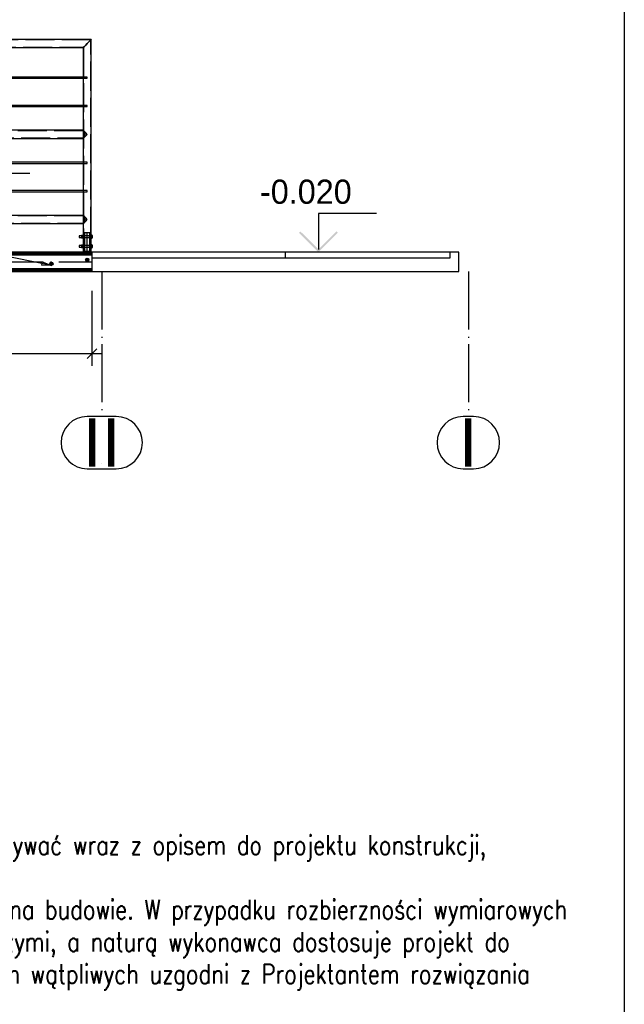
# Paper-space layout '450x700' of a CAD drawing. Header units: millimetres. Extents: x 0 to 420, y 0 to 695.
# Tile 24 of 86: x 353 to 415, y 176 to 278. Entities that reach past the tile are written whole.
import ezdxf

# ---------------------------------------------------------------- set-up
doc = ezdxf.new("R2010")
doc.units = ezdxf.units.MM
doc.linetypes.add('ACAD_ISO02W100', pattern=[15, 12, -3])
doc.linetypes.add('ACAD_ISO04W100', pattern=[30, 24, -3, 0, -3])
doc.layers.get('0').update_dxf_attribs({"linetype": 'CONTINUOUS'})
for name, color, linetype in [('AS_DIM_ON', 7, 'CONTINUOUS'), ('AS_INS_ON', 7, 'CONTINUOUS'), ('AS_Siatki', 72, 'CONTINUOUS'), ('e-cad_wymiary', 1, 'CONTINUOUS'), ('Tabelka', 172, 'CONTINUOUS')]:
    doc.layers.add(name, color=color, linetype=linetype)
doc.styles.add('Arial', font='arial.ttf')
doc.styles.add('e-cad_1', font='simplex.shx', dxfattribs={"width": 0.8})

# ---------------------------------------------------------------- blocks, each defined once
blk = doc.blocks.new('*U5')
at = {"color": 3}
blk.add_lwpolyline([(0, 690), (0, 0), (-415, 0), (-415, 690)], close=True, dxfattribs=at)

psp = doc.layouts.new('450x700')

# ---------------------------------------------------------------- hatches: boundary and pattern name
at = {"layer": 'AS_INS_ON'}
psp.add_hatch(color=7, dxfattribs=at).paths.add_polyline_path([(381.54, 255.99), (381.4, 255.85), (383.4, 253.85), (385.4, 255.85), (385.26, 255.99), (383.4, 254.13)])

# ---------------------------------------------------------------- linework, layer by layer
at = {"linetype": 'Continuous', "ltscale": 0.25}
for p, q in [((359.93, 275.85), (44.59, 275.85)), ((341.43, 275), (359.09, 275)), ((359.12, 275.04), (359.09, 275)), ((359.09, 275), (359.12, 275.04)), ((359.09, 275), (359.09, 271.95)), ((359.12, 275.04), (359.21, 275.13)), ((359.21, 275.13), (359.12, 275.04)), ((359.21, 275.13), (359.35, 275.27)), ((359.21, 275.13), (359.35, 275.27)), ((359.51, 275.43), (359.35, 275.27)), ((359.35, 275.27), (359.51, 275.43)), ((359.51, 275.43), (359.67, 275.59)), ((359.67, 275.59), (359.81, 275.73)), ((359.81, 275.73), (359.9, 275.82)), ((359.93, 275.85), (359.9, 275.82)), ((359.9, 275.82), (359.93, 275.85)), ((359.93, 255.61), (359.93, 275.85)), ((359.09, 271.95), (341.43, 271.95)), ((341.43, 271.83), (359.09, 271.83)), ((359.09, 271.83), (359.09, 269.02)), ((359.09, 269.02), (341.43, 269.02)), ((341.43, 268.9), (359.09, 268.9)), ((359.09, 268.9), (359.09, 266.45)), ((359.09, 266.45), (341.43, 266.45)), ((359.12, 266.42), (359.09, 266.45)), ((359.21, 266.33), (359.12, 266.42)), ((359.35, 266.19), (359.21, 266.33)), ((359.21, 265.73), (359.35, 265.87)), ((359.51, 266.03), (359.35, 266.19)), ((359.35, 265.87), (359.51, 266.03)), ((341.43, 265.6), (359.09, 265.6)), ((359.09, 265.6), (359.12, 265.64)), ((359.09, 265.6), (359.09, 263.15)), ((359.12, 265.64), (359.21, 265.73)), ((359.09, 263.15), (341.43, 263.15)), ((341.43, 263.03), (359.09, 263.03)), ((359.09, 263.03), (359.09, 260.22)), ((359.09, 260.22), (341.43, 260.22)), ((341.43, 260.1), (359.09, 260.1)), ((359.09, 260.1), (359.09, 257.65)), ((359.09, 257.65), (341.43, 257.65)), ((359.12, 257.62), (359.09, 257.65)), ((341.43, 256.8), (359.09, 256.8)), ((359.09, 256.8), (359.12, 256.84)), ((359.09, 256.8), (359.09, 255.61)), ((359.21, 257.53), (359.12, 257.62)), ((359.12, 256.84), (359.21, 256.93)), ((359.35, 257.39), (359.21, 257.53)), ((359.21, 256.93), (359.35, 257.07)), ((359.51, 257.23), (359.35, 257.39)), ((359.35, 257.07), (359.51, 257.23)), ((359.09, 255.61), (359.05, 255.61)), ((359.05, 255.6), (359.05, 255.61)), ((359.05, 255.61), (359.05, 255.61)), ((359.05, 255.58), (359.05, 255.6)), ((359.09, 255.61), (359.09, 255.6)), ((359.09, 255.61), (359.09, 255.61)), ((359.09, 255.6), (359.09, 255.58)), ((359.97, 255.61), (359.93, 255.61)), ((359.93, 255.6), (359.93, 255.61)), ((359.93, 255.61), (359.93, 255.61)), ((359.93, 255.58), (359.93, 255.6)), ((359.97, 255.61), (359.97, 255.6)), ((359.97, 255.61), (359.97, 255.61)), ((359.97, 255.6), (359.97, 255.58)), ((358.92, 255.53), (358.67, 255.53)), ((358.67, 255.53), (358.67, 255.51)), ((358.67, 255.53), (358.67, 255.53)), ((358.67, 255.51), (358.67, 255.48)), ((358.67, 255.48), (358.67, 255.45)), ((358.67, 255.45), (358.67, 255.42)), ((358.67, 255.42), (358.67, 255.4)), ((358.67, 255.4), (358.67, 255.38)), ((358.67, 255.38), (358.67, 255.37)), ((358.67, 255.37), (358.92, 255.37)), ((359.05, 255.58), (358.92, 255.58)), ((358.92, 255.58), (358.92, 255.45)), ((358.92, 255.45), (359.05, 255.45)), ((358.92, 255.45), (358.92, 255.33)), ((358.92, 255.33), (359.05, 255.33)), ((359.05, 254.58), (358.92, 254.58)), ((358.92, 254.58), (358.92, 254.45)), ((359.05, 255.56), (359.05, 255.58)), ((359.05, 255.54), (359.05, 255.56)), ((359.05, 255.51), (359.05, 255.54)), ((359.05, 255.48), (359.05, 255.51)), ((359.05, 255.45), (359.05, 255.48)), ((359.05, 255.42), (359.05, 255.45)), ((359.05, 255.39), (359.05, 255.42)), ((359.05, 255.36), (359.05, 255.39)), ((359.05, 255.34), (359.05, 255.36)), ((359.05, 255.32), (359.05, 255.34)), ((359.05, 255.3), (359.05, 255.32)), ((359.05, 255.29), (359.05, 255.3)), ((359.05, 255.29), (359.09, 255.29)), ((359.05, 255.29), (359.05, 255.29)), ((359.09, 254.61), (359.05, 254.61)), ((359.05, 254.6), (359.05, 254.61)), ((359.05, 254.61), (359.05, 254.61)), ((359.05, 254.58), (359.05, 254.6)), ((359.05, 254.56), (359.05, 254.58)), ((359.09, 255.58), (359.09, 255.56)), ((359.09, 255.56), (359.09, 255.54)), ((359.09, 255.55), (359.1, 255.52)), ((359.09, 255.55), (359.09, 255.53)), ((359.09, 255.54), (359.09, 255.51)), ((359.09, 255.53), (359.09, 255.53)), ((359.09, 255.51), (359.09, 255.48)), ((359.09, 255.48), (359.09, 255.45)), ((359.09, 255.45), (359.09, 255.42)), ((359.09, 255.42), (359.09, 255.39)), ((359.09, 255.39), (359.09, 255.36)), ((359.1, 255.38), (359.09, 255.35)), ((359.09, 255.37), (359.09, 255.37)), ((359.09, 255.37), (359.09, 255.35)), ((359.09, 255.36), (359.09, 255.34)), ((359.09, 255.34), (359.09, 255.32)), ((359.09, 255.32), (359.09, 255.3)), ((359.09, 255.3), (359.09, 255.29)), ((359.09, 255.29), (359.09, 255.29)), ((359.09, 255.29), (359.09, 254.61)), ((359.09, 254.61), (359.09, 254.6)), ((359.09, 254.61), (359.09, 254.61)), ((359.09, 254.6), (359.09, 254.58)), ((359.09, 254.58), (359.09, 254.56)), ((359.1, 255.52), (359.11, 255.45)), ((359.11, 255.45), (359.1, 255.38)), ((359.91, 255.45), (359.92, 255.52)), ((359.92, 255.38), (359.91, 255.45)), ((359.92, 255.52), (359.93, 255.55)), ((359.93, 255.53), (359.92, 255.53)), ((359.93, 255.35), (359.92, 255.38)), ((359.92, 255.37), (359.93, 255.37)), ((359.93, 255.56), (359.93, 255.58)), ((359.93, 255.54), (359.93, 255.56)), ((359.93, 255.51), (359.93, 255.54)), ((359.93, 255.48), (359.93, 255.51)), ((359.93, 255.45), (359.93, 255.48)), ((359.93, 255.42), (359.93, 255.45)), ((359.93, 255.39), (359.93, 255.42)), ((359.93, 255.36), (359.93, 255.39)), ((359.93, 255.34), (359.93, 255.36)), ((359.93, 255.32), (359.93, 255.34)), ((359.93, 255.3), (359.93, 255.32)), ((359.93, 255.29), (359.93, 255.3)), ((359.93, 255.29), (359.97, 255.29)), ((359.93, 255.29), (359.93, 255.29)), ((359.93, 254.61), (359.93, 255.29)), ((359.97, 254.61), (359.93, 254.61)), ((359.93, 254.6), (359.93, 254.61)), ((359.93, 254.61), (359.93, 254.61)), ((359.93, 254.58), (359.93, 254.6)), ((359.93, 254.56), (359.93, 254.58)), ((360.07, 255.58), (359.97, 255.58)), ((359.97, 255.58), (359.97, 255.56)), ((359.97, 255.56), (359.97, 255.54)), ((359.97, 255.54), (359.97, 255.51)), ((359.97, 255.51), (359.97, 255.48)), ((359.97, 255.48), (359.97, 255.45)), ((359.97, 255.45), (360.07, 255.45)), ((359.97, 255.45), (359.97, 255.42)), ((359.97, 255.42), (359.97, 255.39)), ((359.97, 255.39), (359.97, 255.36)), ((359.97, 255.36), (359.97, 255.34)), ((359.97, 255.34), (359.97, 255.32)), ((359.97, 255.33), (360.07, 255.33)), ((359.97, 255.32), (359.97, 255.3)), ((359.97, 255.3), (359.97, 255.29)), ((359.97, 255.29), (359.97, 255.29)), ((359.97, 254.61), (359.97, 254.6)), ((359.97, 254.61), (359.97, 254.61)), ((359.97, 254.6), (359.97, 254.58)), ((360.07, 254.58), (359.97, 254.58)), ((359.97, 254.58), (359.97, 254.56)), ((360.07, 255.45), (360.07, 255.58)), ((360.07, 255.33), (360.07, 255.45)), ((360.07, 254.45), (360.07, 254.58)), ((360.01, 253.85), (257.76, 253.85)), ((257.76, 253.79), (360.01, 253.79)), ((257.76, 253.73), (360.01, 253.73)), ((257.76, 253.68), (360.01, 253.68)), ((358.92, 254.53), (358.67, 254.53)), ((358.67, 254.53), (358.67, 254.51)), ((358.67, 254.53), (358.67, 254.53)), ((358.67, 254.51), (358.67, 254.48)), ((358.67, 254.48), (358.67, 254.45)), ((358.67, 254.45), (358.67, 254.42)), ((358.67, 254.42), (358.67, 254.4)), ((358.67, 254.4), (358.67, 254.38)), ((358.67, 254.38), (358.67, 254.37)), ((358.67, 254.37), (358.92, 254.37)), ((358.92, 254.45), (359.05, 254.45)), ((358.92, 254.45), (358.92, 254.33)), ((358.92, 254.33), (359.05, 254.33)), ((359.05, 254.54), (359.05, 254.56)), ((359.05, 254.51), (359.05, 254.54)), ((359.05, 254.48), (359.05, 254.51)), ((359.05, 254.45), (359.05, 254.48)), ((359.05, 254.42), (359.05, 254.45)), ((359.05, 254.39), (359.05, 254.42)), ((359.05, 254.36), (359.05, 254.39)), ((359.05, 254.34), (359.05, 254.36)), ((359.05, 254.32), (359.05, 254.34)), ((359.05, 254.3), (359.05, 254.32)), ((359.05, 254.29), (359.05, 254.3)), ((359.05, 254.29), (359.09, 254.29)), ((359.05, 254.29), (359.05, 254.29)), ((359.09, 254.56), (359.09, 254.54)), ((359.09, 254.55), (359.1, 254.52)), ((359.09, 254.55), (359.09, 254.53)), ((359.09, 254.54), (359.09, 254.51)), ((359.09, 254.53), (359.09, 254.53)), ((359.09, 254.51), (359.09, 254.48)), ((359.09, 254.48), (359.09, 254.45)), ((359.09, 254.45), (359.09, 254.42)), ((359.09, 254.42), (359.09, 254.39)), ((359.09, 254.39), (359.09, 254.36)), ((359.1, 254.38), (359.09, 254.35)), ((359.09, 254.37), (359.09, 254.37)), ((359.09, 254.37), (359.09, 254.35)), ((359.09, 254.36), (359.09, 254.34)), ((359.09, 254.34), (359.09, 254.32)), ((359.09, 254.32), (359.09, 254.3)), ((359.09, 254.3), (359.09, 254.29)), ((359.09, 254.29), (359.09, 254.29)), ((359.09, 254.29), (359.09, 253.95)), ((359.09, 253.95), (359.12, 253.95)), ((359.1, 254.52), (359.11, 254.45)), ((359.11, 254.45), (359.1, 254.38)), ((359.12, 253.95), (359.21, 253.95)), ((359.17, 253.95), (359.17, 253.85)), ((359.21, 253.95), (359.35, 253.95)), ((359.35, 253.95), (359.51, 253.95)), ((359.51, 253.95), (359.67, 253.95)), ((359.67, 253.95), (359.81, 253.95)), ((359.81, 253.95), (359.9, 253.95)), ((359.85, 253.85), (359.85, 253.95)), ((359.9, 253.95), (359.93, 253.95)), ((359.91, 254.45), (359.92, 254.52)), ((359.92, 254.38), (359.91, 254.45)), ((359.92, 254.52), (359.93, 254.55)), ((359.93, 254.53), (359.92, 254.53)), ((359.93, 254.35), (359.92, 254.38)), ((359.92, 254.37), (359.93, 254.37)), ((359.93, 254.54), (359.93, 254.56)), ((359.93, 254.51), (359.93, 254.54)), ((359.93, 254.48), (359.93, 254.51)), ((359.93, 254.45), (359.93, 254.48)), ((359.93, 254.42), (359.93, 254.45)), ((359.93, 254.39), (359.93, 254.42)), ((359.93, 254.36), (359.93, 254.39)), ((359.93, 254.34), (359.93, 254.36)), ((359.93, 254.32), (359.93, 254.34)), ((359.93, 254.3), (359.93, 254.32)), ((359.93, 254.29), (359.93, 254.3)), ((359.93, 254.29), (359.97, 254.29)), ((359.93, 254.29), (359.93, 254.29)), ((359.93, 253.95), (359.93, 254.29)), ((359.97, 254.56), (359.97, 254.54)), ((359.97, 254.54), (359.97, 254.51)), ((359.97, 254.51), (359.97, 254.48)), ((359.97, 254.48), (359.97, 254.45)), ((359.97, 254.45), (360.07, 254.45)), ((359.97, 254.45), (359.97, 254.42)), ((359.97, 254.42), (359.97, 254.39)), ((359.97, 254.39), (359.97, 254.36)), ((359.97, 254.36), (359.97, 254.34)), ((359.97, 254.34), (359.97, 254.32)), ((359.97, 254.33), (360.07, 254.33)), ((359.97, 254.32), (359.97, 254.3)), ((359.97, 254.3), (359.97, 254.29)), ((359.97, 254.29), (359.97, 254.29)), ((380.01, 253.85), (360.01, 253.85)), ((360.01, 253.25), (360.01, 253.85)), ((360.07, 254.33), (360.07, 254.45)), ((397.01, 253.85), (380.01, 253.85)), ((380.01, 253.25), (380.01, 253.85)), ((397.01, 253.25), (397.01, 253.85)), ((397.89, 253.85), (397.01, 253.85)), ((397.89, 251.85), (397.89, 253.85)), ((360.01, 253.54), (257.76, 253.54)), ((355.81, 252.8), (355.68, 252.72)), ((355.68, 252.72), (355.68, 252.58)), ((355.68, 252.58), (355.81, 252.51)), ((355.93, 252.72), (355.81, 252.8)), ((355.81, 252.51), (355.93, 252.58)), ((355.93, 252.58), (355.93, 252.72)), ((359.51, 253.2), (359.38, 253.12)), ((359.38, 253.12), (359.38, 252.98)), ((359.38, 252.98), (359.51, 252.91)), ((359.63, 253.12), (359.51, 253.2)), ((359.51, 252.91), (359.63, 252.98)), ((359.63, 252.98), (359.63, 253.12)), ((360.01, 253.25), (380.01, 253.25)), ((360.01, 252.16), (360.01, 253.25)), ((380.01, 253.25), (397.01, 253.25)), ((257.76, 252.16), (360.01, 252.16)), ((257.76, 252.02), (360.01, 252.02)), ((257.76, 251.97), (360.01, 251.97)), ((257.76, 251.91), (360.01, 251.91)), ((257.76, 251.85), (360.01, 251.85)), ((360.01, 252.06), (360.01, 252.16)), ((360.01, 252.02), (360.01, 252.06)), ((360.01, 251.97), (360.01, 252.02)), ((360.01, 251.95), (360.01, 251.97)), ((360.01, 251.91), (360.01, 251.95)), ((360.01, 251.85), (360.01, 251.91)), ((360.01, 251.85), (397.89, 251.85))]:
    psp.add_line(p, q, dxfattribs=at)
at = {"color": 84, "linetype": 'ACAD_ISO02W100', "ltscale": 0.25}
for p, q in [((359.88, 275.79), (44.64, 275.79)), ((45.38, 275.06), (359.14, 275.06)), ((359.17, 275.09), (359.14, 275.06)), ((359.14, 275.06), (359.14, 255.55)), ((359.35, 275.27), (359.37, 275.29)), ((359.51, 275.43), (359.65, 275.57)), ((359.65, 275.57), (359.67, 275.59)), ((359.67, 275.59), (359.77, 275.69)), ((359.88, 275.79), (359.85, 275.77)), ((359.88, 255.55), (359.88, 275.79)), ((359.51, 271.95), (359.09, 271.95)), ((359.09, 271.95), (359.09, 271.83)), ((359.51, 271.94), (359.51, 271.95)), ((359.51, 271.89), (359.51, 271.94)), ((359.51, 271.85), (359.51, 271.89)), ((359.09, 271.83), (359.51, 271.83)), ((359.51, 271.83), (359.51, 271.85)), ((359.51, 269.02), (359.09, 269.02)), ((359.09, 269.02), (359.09, 268.9)), ((359.09, 268.9), (359.51, 268.9)), ((359.51, 269), (359.51, 269.02)), ((359.51, 268.96), (359.51, 269)), ((359.51, 268.92), (359.51, 268.96)), ((359.51, 268.9), (359.51, 268.92)), ((359.09, 266.39), (341.43, 266.39)), ((359.09, 266.45), (359.09, 266.39)), ((359.11, 266.37), (359.09, 266.39)), ((359.09, 266.39), (359.09, 265.66)), ((359.12, 266.35), (359.11, 266.37)), ((359.18, 266.29), (359.12, 266.35)), ((359.12, 265.7), (359.18, 265.77)), ((359.21, 266.23), (359.18, 266.29)), ((359.18, 265.77), (359.21, 265.83)), ((359.27, 266.17), (359.21, 266.23)), ((359.21, 265.83), (359.27, 265.89)), ((359.31, 266.03), (359.27, 266.17)), ((359.27, 265.89), (359.31, 266.03)), ((341.43, 265.66), (359.09, 265.66)), ((359.09, 265.66), (359.11, 265.69)), ((359.09, 265.66), (359.09, 265.6)), ((359.11, 265.69), (359.12, 265.7)), ((359.51, 263.15), (359.09, 263.15)), ((359.09, 263.15), (359.09, 263.03)), ((359.09, 263.03), (359.51, 263.03)), ((359.51, 263.14), (359.51, 263.15)), ((359.51, 263.09), (359.51, 263.14)), ((359.51, 263.05), (359.51, 263.09)), ((359.51, 263.03), (359.51, 263.05)), ((359.51, 260.22), (359.09, 260.22)), ((359.09, 260.22), (359.09, 260.1)), ((359.09, 260.1), (359.51, 260.1)), ((359.51, 260.2), (359.51, 260.22)), ((359.51, 260.16), (359.51, 260.2)), ((359.51, 260.12), (359.51, 260.16)), ((359.51, 260.1), (359.51, 260.12)), ((359.09, 257.65), (359.09, 257.59)), ((359.09, 257.59), (341.43, 257.59)), ((341.43, 256.86), (359.09, 256.86)), ((359.11, 257.57), (359.09, 257.59)), ((359.09, 257.59), (359.09, 256.86)), ((359.09, 256.86), (359.11, 256.89)), ((359.09, 256.86), (359.09, 256.8)), ((359.12, 257.55), (359.11, 257.57)), ((359.11, 256.89), (359.12, 256.9)), ((359.18, 257.49), (359.12, 257.55)), ((359.12, 256.9), (359.18, 256.97)), ((359.21, 257.43), (359.18, 257.49)), ((359.18, 256.97), (359.21, 257.03)), ((359.27, 257.37), (359.21, 257.43)), ((359.21, 257.03), (359.27, 257.09)), ((359.31, 257.23), (359.27, 257.37)), ((359.27, 257.09), (359.31, 257.23)), ((359.27, 255.85), (359.17, 255.85)), ((359.17, 255.85), (359.17, 255.55)), ((359.23, 255.85), (359.23, 255.55)), ((359.51, 255.85), (359.27, 255.85)), ((359.75, 255.85), (359.51, 255.85)), ((359.85, 255.85), (359.75, 255.85)), ((359.79, 255.55), (359.79, 255.85)), ((359.85, 255.55), (359.85, 255.85)), ((359.14, 255.55), (359.09, 255.55)), ((359.09, 255.53), (359.1, 255.52)), ((359.92, 255.53), (359.09, 255.53)), ((359.1, 255.38), (359.09, 255.37)), ((359.09, 255.37), (359.92, 255.37)), ((359.09, 255.35), (359.14, 255.35)), ((359.14, 255.55), (359.15, 255.53)), ((359.14, 255.55), (359.16, 255.52)), ((359.16, 255.38), (359.14, 255.35)), ((359.15, 255.37), (359.14, 255.35)), ((359.14, 255.35), (359.14, 254.55)), ((359.15, 255.53), (359.16, 255.52)), ((359.16, 255.38), (359.15, 255.37)), ((359.16, 255.52), (359.16, 255.45)), ((359.16, 255.45), (359.16, 255.38)), ((359.17, 255.55), (359.19, 255.53)), ((359.17, 255.55), (359.2, 255.52)), ((359.23, 255.55), (359.17, 255.55)), ((359.2, 255.38), (359.17, 255.35)), ((359.19, 255.37), (359.17, 255.35)), ((359.17, 255.35), (359.17, 254.55)), ((359.17, 255.35), (359.23, 255.35)), ((359.19, 255.53), (359.2, 255.52)), ((359.2, 255.38), (359.19, 255.37)), ((359.2, 255.52), (359.21, 255.45)), ((359.21, 255.45), (359.2, 255.38)), ((359.23, 255.55), (359.26, 255.52)), ((359.23, 255.55), (359.25, 255.53)), ((359.26, 255.38), (359.23, 255.35)), ((359.25, 255.37), (359.23, 255.35)), ((359.23, 255.35), (359.23, 254.55)), ((359.25, 255.53), (359.26, 255.52)), ((359.26, 255.38), (359.25, 255.37)), ((359.26, 255.52), (359.26, 255.52)), ((359.26, 255.45), (359.26, 255.52)), ((359.26, 255.38), (359.26, 255.45)), ((359.26, 255.38), (359.26, 255.38)), ((359.76, 255.52), (359.79, 255.55)), ((359.76, 255.52), (359.77, 255.53)), ((359.76, 255.52), (359.76, 255.52)), ((359.76, 255.45), (359.76, 255.52)), ((359.76, 255.38), (359.76, 255.45)), ((359.76, 255.38), (359.76, 255.38)), ((359.77, 255.37), (359.76, 255.38)), ((359.79, 255.35), (359.76, 255.38)), ((359.77, 255.53), (359.79, 255.55)), ((359.79, 255.35), (359.77, 255.37)), ((359.85, 255.55), (359.79, 255.55)), ((359.79, 254.55), (359.79, 255.35)), ((359.79, 255.35), (359.85, 255.35)), ((359.8, 255.45), (359.82, 255.52)), ((359.82, 255.38), (359.8, 255.45)), ((359.82, 255.52), (359.85, 255.55)), ((359.82, 255.52), (359.83, 255.53)), ((359.83, 255.37), (359.82, 255.38)), ((359.85, 255.35), (359.82, 255.38)), ((359.83, 255.53), (359.85, 255.55)), ((359.85, 255.35), (359.83, 255.37)), ((359.85, 254.55), (359.85, 255.35)), ((359.86, 255.52), (359.88, 255.55)), ((359.86, 255.52), (359.87, 255.53)), ((359.86, 255.45), (359.86, 255.52)), ((359.86, 255.38), (359.86, 255.45)), ((359.87, 255.37), (359.86, 255.38)), ((359.88, 255.35), (359.86, 255.38)), ((359.87, 255.53), (359.88, 255.55)), ((359.88, 255.35), (359.87, 255.37)), ((359.93, 255.55), (359.88, 255.55)), ((359.88, 255.35), (359.93, 255.35)), ((359.88, 254.55), (359.88, 255.35)), ((359.92, 255.53), (359.93, 255.55)), ((359.92, 255.52), (359.92, 255.53)), ((359.92, 255.37), (359.92, 255.38)), ((359.93, 255.35), (359.92, 255.37)), ((359.14, 254.55), (359.09, 254.55)), ((359.09, 254.53), (359.1, 254.52)), ((359.92, 254.53), (359.09, 254.53)), ((359.1, 254.38), (359.09, 254.37)), ((359.09, 254.37), (359.92, 254.37)), ((359.09, 254.35), (359.14, 254.35)), ((359.14, 254.55), (359.15, 254.53)), ((359.14, 254.55), (359.16, 254.52)), ((359.16, 254.38), (359.14, 254.35)), ((359.15, 254.37), (359.14, 254.35)), ((359.14, 254.35), (359.14, 253.95)), ((359.15, 254.53), (359.16, 254.52)), ((359.16, 254.38), (359.15, 254.37)), ((359.16, 254.52), (359.16, 254.45)), ((359.16, 254.45), (359.16, 254.38)), ((359.17, 254.55), (359.19, 254.53)), ((359.17, 254.55), (359.2, 254.52)), ((359.23, 254.55), (359.17, 254.55)), ((359.2, 254.38), (359.17, 254.35)), ((359.19, 254.37), (359.17, 254.35)), ((359.17, 254.35), (359.17, 253.95)), ((359.17, 254.35), (359.23, 254.35)), ((359.19, 254.53), (359.2, 254.52)), ((359.2, 254.38), (359.19, 254.37)), ((359.2, 254.52), (359.21, 254.45)), ((359.21, 254.45), (359.2, 254.38)), ((359.23, 254.55), (359.26, 254.52)), ((359.23, 254.55), (359.25, 254.53)), ((359.26, 254.38), (359.23, 254.35)), ((359.23, 254.35), (359.23, 253.85)), ((359.25, 254.53), (359.26, 254.52)), ((359.26, 254.52), (359.26, 254.52)), ((359.26, 254.45), (359.26, 254.52)), ((359.26, 254.38), (359.26, 254.45)), ((359.26, 254.38), (359.26, 254.38)), ((359.76, 254.52), (359.79, 254.55)), ((359.76, 254.52), (359.77, 254.53)), ((359.76, 254.52), (359.76, 254.52)), ((359.76, 254.45), (359.76, 254.52)), ((359.76, 254.38), (359.76, 254.45)), ((359.76, 254.38), (359.76, 254.38)), ((359.79, 254.35), (359.76, 254.38)), ((359.77, 254.53), (359.79, 254.55)), ((359.85, 254.55), (359.79, 254.55)), ((359.79, 253.85), (359.79, 254.35)), ((359.79, 254.35), (359.85, 254.35)), ((359.8, 254.45), (359.82, 254.52)), ((359.82, 254.38), (359.8, 254.45)), ((359.82, 254.52), (359.85, 254.55)), ((359.82, 254.52), (359.83, 254.53)), ((359.85, 254.35), (359.82, 254.38)), ((359.83, 254.53), (359.85, 254.55)), ((359.85, 253.95), (359.85, 254.35)), ((359.86, 254.52), (359.88, 254.55)), ((359.86, 254.52), (359.87, 254.53)), ((359.86, 254.45), (359.86, 254.52)), ((359.86, 254.38), (359.86, 254.45)), ((359.87, 254.37), (359.86, 254.38)), ((359.88, 254.35), (359.86, 254.38)), ((359.87, 254.53), (359.88, 254.55)), ((359.88, 254.35), (359.87, 254.37)), ((359.93, 254.55), (359.88, 254.55)), ((359.88, 254.35), (359.93, 254.35)), ((359.88, 253.95), (359.88, 254.35)), ((359.92, 254.53), (359.93, 254.55)), ((359.92, 254.52), (359.92, 254.53)), ((359.92, 254.37), (359.92, 254.38)), ((359.93, 254.35), (359.92, 254.37))]:
    psp.add_line(p, q, dxfattribs=at)
at = {"color": 7}
psp.add_line((355.81, 252.47), (309, 262.03), dxfattribs=at)
at = {"color": 10, "linetype": 'ACAD_ISO04W100', "ltscale": 0.25}
for p, q in [((359.51, 253.85), (359.51, 255.85)), ((257.76, 252.85), (360.01, 252.85))]:
    psp.add_line(p, q, dxfattribs=at)
at = {"color": 0, "linetype": 'ByBlock', "lineweight": -2}
for p, q in [((354.86, 252.84), (354.8, 252.51)), ((354.86, 252.84), (355.81, 252.47)), ((355.81, 252.47), (354.8, 252.51))]:
    psp.add_line(p, q, dxfattribs=at)
at = {"color": 20, "linetype": 'ACAD_ISO04W100', "ltscale": 0.25}
for p, q in [((361.01, 251.85), (361.01, 244.35)), ((398.89, 251.85), (398.89, 244.35)), ((361.01, 244.35), (361.01, 244.35)), ((361.01, 244.35), (361.01, 236.85)), ((398.89, 244.35), (398.89, 244.35)), ((398.89, 244.35), (398.89, 236.85)), ((361.01, 232), (361.01, 232)), ((398.89, 232), (398.89, 232))]:
    psp.add_line(p, q, dxfattribs=at)
at = {"color": 20, "linetype": 'Continuous', "ltscale": 0.25}
for p, q in [((362.51, 236.85), (359.51, 236.85)), ((399.42, 236.85), (398.36, 236.85)), ((359.51, 231.45), (362.51, 231.45)), ((398.36, 231.45), (399.42, 231.45))]:
    psp.add_line(p, q, dxfattribs=at)
at = {"color": 7}
psp.add_lwpolyline([(289.21, 252.47), (309, 262.03), (353.57, 262.03)], dxfattribs=at)
at = {"linetype": 'Continuous', "ltscale": 0.25}
for centre, radius in [((355.81, 252.65), 0.18), ((355.81, 252.65), 0.08), ((359.51, 253.05), 0.18), ((359.51, 253.05), 0.08)]:
    psp.add_circle(centre, radius, dxfattribs=at)
at = {"color": 20, "linetype": 'Continuous', "ltscale": 0.25}
for centre, start, end in [((359.51, 234.15), 90, 270), ((362.51, 234.15), 270, 90), ((398.36, 234.15), 90, 270), ((399.42, 234.15), 270, 90)]:
    psp.add_arc(centre, 2.7, start, end, dxfattribs=at)
at = {"layer": 'AS_DIM_ON', "color": 8}
for p, q in [((360.01, 242.11), (360.01, 249.85)), ((257.76, 243.36), (361.01, 243.36))]:
    psp.add_line(p, q, dxfattribs=at)
at = {"layer": 'AS_DIM_ON', "color": 8, "linetype": 'ByBlock', "lineweight": -2}
psp.add_line((359.51, 242.86), (360.51, 243.86), dxfattribs=at)
at = {"layer": 'AS_INS_ON', "color": 7}
for p, q in [((389.4, 257.85, 82.93), (383.4, 257.85, 82.93)), ((383.4, 257.85, 82.93), (383.4, 254.13, 82.93)), ((383.4, 253.85), (382.5, 253.85))]:
    psp.add_line(p, q, dxfattribs=at)

# ---------------------------------------------------------------- block references
at = {"layer": 'Tabelka'}
psp.add_blockref('*U5', (415, 5), dxfattribs=at)

# ---------------------------------------------------------------- texts
at = {"layer": 'AS_INS_ON', "color": 7}
psp.add_text('-0.020', height=2.5, dxfattribs=at).set_placement((377.36, 258.85))
at = {"layer": 'AS_Siatki', "color": 20, "style": 'Arial'}
for s, p in [('II', (359.06, 231.65)), ('I', (397.91, 231.65))]:
    psp.add_text(s, height=5, dxfattribs=at).set_placement(p)
at = {"layer": 'e-cad_wymiary', "lineweight": 0, "ltscale": 10, "insert": (317.32, 87.52), "char_height": 2, "width": 92.6784, "attachment_point": 7, "style": 'e-cad_1'}
psp.add_mtext('\\A1;{\\L\\C2;UWAGI:\\P\\fArial|b0|i0|c238|p34;\\l\\C1;▪\\Fsimplex|c238; Rysunki konstrukcyjne rozpatrywać wraz z opisem do projektu konstrukcji, projektami branżowymi. \\P\\fArial|b0|i0|c238|p34;▪\\Fsimplex|c238; Wszystkie wymiary sprawdzić na budowie. W przypadku rozbierzności wymiarowych pomiędzy rysunkami wykonawczymi, a naturą wykonawca dostosuje projekt do rzeczywistości, a w przypadkach wątpliwych uzgodni z Projektantem rozwiązania zamienne.\\P\\fArial|b0|i0|c238|p34;▪\\Fsimplex|c238; Wymagania techniczne wykonania robót betonowych: betonowanie, zageszczanie betonu, pielęgnacja, przerwy przeciwskurczowe, usuwanie deskowania, wykończenie powierzchni betonu, kontrola jakości wykonać wg zaleceń zawartych w warunkach technicznych wykonania i odbioru robót budowlanych. \\P\\fArial|b0|i0|c238|p34;▪\\Fsimplex|c238; Wszystkie niezależne części konstrukcyjne (pomiędzy dylatacjami) należy wykonać w sposób zapewniający pełną stabilność w trakcie budowy. Stosować tymczasowe podpory, stężenia lub boczne stemplowania.\\P\\fArial|b0|i0|c238|p34;▪ \\Fsimplex|c238;Brak wskazania na rysunku technicznym elementu, którego zastosowanie wynika ze znanych lub powszechnie przyjętych rozwiązań w zakresie sztuki budowlanej nie zwalnia wykonawcy z konieczności skalkulowania i zastosowania takiego elementu w porozumieniu z Inwestorem, a także z projektantem i za jego zgodą.\\P\\fArial|b0|i0|c238|p34;▪\\Fsimplex|c238; Klasa wykonania konstrukcji EXC2 wg PN-EN 1090-2.\\P\\fArial|b0|i0|c238|p34;▪\\Fsimplex|c238; Poziom jakości niezgodności spawalniczych C wg PN-EN-1090-2 / PN-EN-ISO 5817.\\P\\fArial|b0|i0|c238|p34;▪\\Fsimplex|c238; Gatunki materiałów podstawowych zgodnie z PN-EN 10025, PN-EN 10219 i PN-EN 10210. \\P\\fArial|b0|i0|c238|p34;▪\\Fsimplex|c238; Zabezpieczenie antykorozyjne konstrukcji stalowej wykonać wg kategorii korozyjności C3 konstrukcja zewnętrzna zgodnie z PN-EN ISO 12944-2:2009. \\P\\fArial|b0|i0|c238|p34;▪\\Fsimplex|c238; Zabezpieczenie p.poż. konstrukcji stalowej i wymagana odporność ogniowa - zgodnie z opisem technicznym.\\P\\fArial|b0|i0|c238|p34;▪\\Fsimplex|c238; Kolorystyka farby nawierzchniowej - zgodnie z wymaganiami Inwestora oraz projektu branży architektonicznej.\\P\\fArial|b0|i0|c238|p34;▪\\Fsimplex|c238; Jeżeli na rysunku nie podano inaczej - kotwy wklejane klasy 8.8 na żywicy iniekcyjnej HILTI HIT-HY-200A V3.\\P\\fArial|b0|i0|c238|p34;▪\\Fsimplex|c238; Zmianę urządzenia lub ich istotnych parametrów mających wpływ na nośność konstrukcji stalowej należy uzgodnić z Projektantem konstrukcji!}', dxfattribs=at)

doc.saveas('drawing.dxf')
